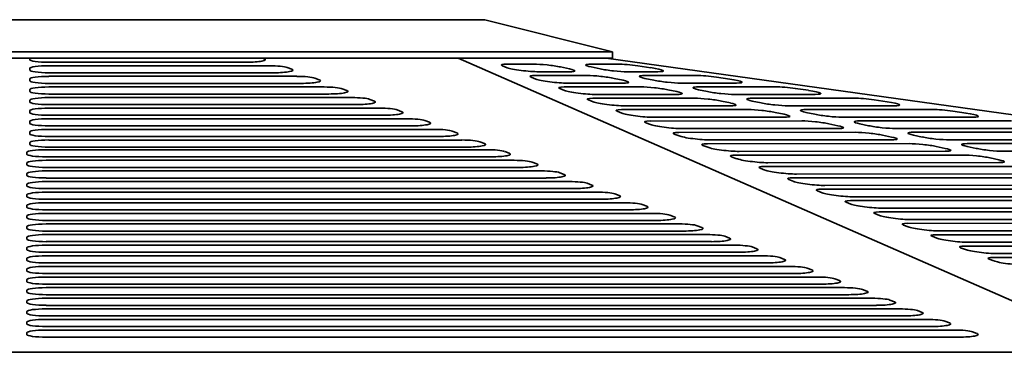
# Model space of a CAD drawing. Header units: millimetres. Extents: x 418 to 1262, y 363 to 824.
# Tile 10 of 12: x 841 to 995, y 772 to 824. Entities that reach past the tile are written whole.
import ezdxf

# ---------------------------------------------------------------- set-up
doc = ezdxf.new("R2010")
doc.units = ezdxf.units.MM
doc.header["$LTSCALE"] = 4
doc.layers.add('Krawędzie widoczne(ISO)', color=7, linetype='Continuous', lineweight=35, true_color=0x262659)

msp = doc.modelspace()

# ---------------------------------------------------------------- linework, layer by layer
at = {"layer": 'Krawędzie widoczne(ISO)'}
for p, q in [((914, 824.5), (766, 824.5)), ((914, 824.5), (934, 819.5)), ((746, 819.5), (934, 819.5)), ((934, 818.5), (934, 819.5)), ((746, 818.5), (934, 818.5)), ((842.7, 818.27), (842.7, 818.5)), ((876.62, 817.86), (845.7, 817.86)), ((845.7, 817.31), (880.21, 817.31)), ((879.22, 818.5), (879.44, 818.41)), ((1015.01, 772.5), (909.79, 818.5)), ((917.5, 816.99), (916.75, 817.29)), ((917.46, 817.55), (921.6, 817.55)), ((930.66, 817.55), (934.8, 817.56)), ((932.98, 818.5), (1262.5, 772.5)), ((937.94, 817.3), (940, 817)), ((842.7, 816.62), (842.7, 816.89)), ((880.93, 816.2), (845.7, 816.2)), ((883.04, 817.03), (883.75, 816.76)), ((921.94, 815.77), (930.01, 815.77)), ((927.21, 816.37), (922.41, 816.36)), ((925.82, 817.11), (927.22, 816.81)), ((932.04, 816.81), (930.64, 817.11)), ((941.06, 816.37), (936.26, 816.37)), ((939.07, 815.78), (947.14, 815.78)), ((842.7, 814.96), (842.7, 815.23)), ((845.7, 815.65), (884.52, 815.65)), ((885.24, 814.54), (845.7, 814.54)), ((887.35, 815.37), (888.06, 815.1)), ((921.98, 815.22), (921.24, 815.51)), ((935.62, 814.59), (926.89, 814.59)), ((934.23, 815.33), (935.63, 815.04)), ((940.45, 815.04), (939.05, 815.33)), ((953.4, 814.6), (944.67, 814.59)), ((950.28, 815.53), (952.33, 815.23)), ((842.7, 813.3), (842.7, 813.57)), ((845.7, 813.99), (888.83, 813.99)), ((889.55, 812.88), (845.7, 812.88)), ((891.65, 813.71), (892.37, 813.44)), ((926.47, 813.44), (925.72, 813.74)), ((926.42, 813.99), (938.42, 814)), ((944.03, 812.81), (931.38, 812.81)), ((942.64, 813.56), (944.04, 813.26)), ((948.86, 813.26), (947.46, 813.56)), ((947.47, 814), (959.47, 814.01)), ((965.73, 812.82), (953.08, 812.82)), ((962.61, 813.75), (964.67, 813.46)), ((842.7, 811.64), (842.7, 811.91)), ((845.7, 812.33), (893.14, 812.33)), ((893.86, 811.22), (845.7, 811.22)), ((895.96, 812.05), (896.68, 811.78)), ((930.95, 811.66), (930.21, 811.96)), ((930.91, 812.22), (946.83, 812.22)), ((951.05, 811.78), (952.45, 811.48)), ((957.27, 811.49), (955.87, 811.78)), ((955.88, 812.23), (971.81, 812.23)), ((974.95, 811.98), (977, 811.68)), ((842.7, 809.98), (842.7, 810.26)), ((845.7, 810.67), (897.45, 810.67)), ((900.27, 810.4), (900.99, 810.12)), ((935.44, 809.88), (934.69, 810.18)), ((935.39, 810.44), (955.24, 810.45)), ((952.44, 811.04), (935.86, 811.03)), ((959.46, 810), (960.86, 809.71)), ((978.07, 811.05), (961.49, 811.04)), ((965.68, 809.71), (964.28, 810.01)), ((964.29, 810.45), (984.14, 810.46)), ((987.28, 810.2), (989.34, 809.91)), ((842.7, 808.32), (842.7, 808.6)), ((898.17, 809.56), (845.7, 809.56)), ((845.7, 809.01), (901.76, 809.01)), ((904.58, 808.74), (905.3, 808.46)), ((939.92, 808.11), (939.18, 808.4)), ((939.88, 808.66), (963.65, 808.67)), ((960.85, 809.26), (940.35, 809.25)), ((967.87, 808.23), (969.27, 807.93)), ((990.4, 809.28), (969.9, 809.27)), ((974.09, 807.93), (972.69, 808.23)), ((972.7, 808.67), (996.48, 808.69)), ((842.7, 806.66), (842.7, 806.94)), ((902.48, 807.91), (845.7, 807.91)), ((845.7, 807.35), (906.07, 807.35)), ((908.89, 807.08), (909.61, 806.8)), ((944.41, 806.33), (943.66, 806.62)), ((944.36, 806.88), (972.06, 806.9)), ((969.26, 807.49), (944.83, 807.48)), ((1002.74, 807.5), (978.31, 807.49)), ((981.11, 806.9), (1008.81, 806.91)), ((842.7, 805), (842.7, 805.28)), ((906.79, 806.25), (845.7, 806.25)), ((845.7, 805.69), (910.38, 805.69)), ((913.2, 805.42), (913.92, 805.14)), ((948.85, 805.11), (980.47, 805.12)), ((977.67, 805.71), (949.32, 805.7)), ((976.28, 806.45), (977.68, 806.16)), ((982.5, 806.16), (981.1, 806.45)), ((1015.07, 805.73), (986.72, 805.72)), ((989.52, 805.12), (1021.15, 805.14)), ((842.27, 803.48), (842.27, 803.76)), ((845.27, 804.18), (914.26, 804.18)), ((911.1, 804.59), (845.7, 804.59)), ((917.09, 803.9), (917.81, 803.62)), ((948.89, 804.55), (948.15, 804.85)), ((986.08, 803.94), (953.8, 803.92)), ((984.69, 804.68), (986.09, 804.38)), ((990.91, 804.38), (989.51, 804.68)), ((1027.41, 803.95), (995.13, 803.94)), ((842.27, 801.82), (842.27, 802.1)), ((914.98, 803.07), (845.27, 803.07)), ((845.27, 802.52), (918.57, 802.52)), ((921.4, 802.24), (922.12, 801.96)), ((953.38, 802.77), (952.63, 803.07)), ((953.33, 803.33), (988.88, 803.34)), ((994.49, 802.16), (958.28, 802.14)), ((993.1, 802.9), (994.5, 802.6)), ((842.27, 800.17), (842.27, 800.44)), ((919.29, 801.41), (845.27, 801.41)), ((845.27, 800.86), (922.88, 800.86)), ((925.71, 800.58), (926.43, 800.31)), ((957.86, 801), (957.11, 801.29)), ((957.82, 801.55), (997.29, 801.57)), ((1002.9, 800.38), (962.77, 800.37)), ((842.27, 798.51), (842.27, 798.78)), ((923.6, 799.75), (845.27, 799.75)), ((845.27, 799.2), (927.19, 799.2)), ((930.02, 798.92), (930.74, 798.65)), ((962.35, 799.22), (961.6, 799.51)), ((962.3, 799.77), (1005.7, 799.79)), ((927.91, 798.09), (845.27, 798.09)), ((845.27, 797.54), (931.5, 797.54)), ((934.33, 797.26), (935.04, 796.99)), ((966.83, 797.44), (966.08, 797.74)), ((966.79, 797.99), (1014.11, 798.02)), ((1011.31, 798.61), (967.25, 798.59)), ((842.27, 796.85), (842.27, 797.12)), ((932.22, 796.43), (845.27, 796.43)), ((845.27, 795.88), (935.81, 795.88)), ((971.31, 795.66), (970.57, 795.96)), ((971.27, 796.22), (1022.52, 796.24)), ((1019.72, 796.83), (971.74, 796.81)), ((842.27, 795.19), (842.27, 795.46)), ((936.53, 794.77), (845.27, 794.77)), ((845.27, 794.22), (940.12, 794.22)), ((938.64, 795.61), (939.35, 795.33)), ((975.8, 793.89), (975.05, 794.18)), ((975.75, 794.44), (1030.93, 794.46)), ((1028.13, 795.06), (976.22, 795.03)), ((842.27, 793.53), (842.27, 793.81)), ((940.84, 793.11), (845.27, 793.11)), ((942.95, 793.95), (943.66, 793.67)), ((980.24, 792.66), (1039.34, 792.69)), ((1036.53, 793.28), (980.71, 793.26)), ((842.27, 791.87), (842.27, 792.15)), ((845.27, 792.56), (944.43, 792.56)), ((945.15, 791.46), (845.27, 791.46)), ((947.26, 792.29), (947.97, 792.01)), ((980.28, 792.11), (979.54, 792.4)), ((1044.94, 791.5), (985.19, 791.48)), ((842.27, 790.21), (842.27, 790.49)), ((845.27, 790.9), (948.74, 790.9)), ((949.46, 789.8), (845.27, 789.8)), ((951.56, 790.63), (952.28, 790.35)), ((984.76, 790.33), (984.02, 790.63)), ((984.72, 790.88), (1047.75, 790.91)), ((1053.33, 789.73), (989.66, 789.7)), ((842.27, 788.55), (842.27, 788.83)), ((845.27, 789.24), (953.05, 789.24)), ((953.77, 788.14), (845.27, 788.14)), ((955.87, 788.97), (956.59, 788.69)), ((989.24, 788.56), (988.49, 788.85)), ((989.2, 789.11), (1056.15, 789.14)), ((842.27, 786.89), (842.27, 787.17)), ((845.27, 787.58), (957.36, 787.58)), ((958.08, 786.48), (845.27, 786.48)), ((960.18, 787.31), (960.9, 787.03)), ((993.72, 786.78), (992.98, 787.08)), ((993.68, 787.33), (1064.56, 787.36)), ((1061.75, 787.96), (994.15, 787.93)), ((842.27, 785.23), (842.27, 785.51)), ((845.27, 785.93), (961.67, 785.93)), ((964.49, 785.65), (965.21, 785.37)), ((842.27, 783.57), (842.27, 783.85)), ((962.39, 784.82), (845.27, 784.82)), ((845.27, 784.27), (965.98, 784.27)), ((968.8, 783.99), (969.52, 783.71)), ((842.27, 781.92), (842.27, 782.19)), ((966.7, 783.16), (845.27, 783.16)), ((845.27, 782.61), (970.29, 782.61)), ((973.11, 782.33), (973.83, 782.06)), ((842.27, 780.26), (842.27, 780.53)), ((971.01, 781.5), (845.27, 781.5)), ((845.27, 780.95), (974.6, 780.95)), ((977.42, 780.67), (978.14, 780.4)), ((842.27, 778.6), (842.27, 778.87)), ((975.32, 779.84), (845.27, 779.84)), ((845.27, 779.29), (978.91, 779.29)), ((981.73, 779.01), (982.45, 778.74)), ((842.27, 776.94), (842.27, 777.22)), ((979.63, 778.18), (845.27, 778.18)), ((845.27, 777.63), (983.22, 777.63)), ((986.04, 777.36), (986.76, 777.08)), ((983.94, 776.52), (845.27, 776.52)), ((845.27, 775.97), (987.53, 775.97)), ((990.35, 775.7), (991.06, 775.42)), ((842.27, 775.28), (842.27, 775.56)), ((988.24, 774.87), (845.27, 774.87)), ((1015.01, 772.5), (664.99, 772.5))]:
    msp.add_line(p, q, dxfattribs=at)
for centre, major_axis, ratio, start_param, end_param in [((845.7, 818.27), (-3, 0), 0.138257, 6.283185, 7.853982), ((845.7, 816.89), (-3, 0), 0.138257, 4.712389, 6.283185), ((876.62, 818.27), (3, 0), 0.138257, 4.712389, 6.627833), ((880.21, 816.89), (3, 0), 0.138257, 0.344648, 1.570796), ((919.56, 817.1), (-2.98, 0.32), 0.104647, 5.505417, 6.642047), ((923.71, 817.11), (2.98, -0.32), 0.104647, 0.793028, 2.363825), ((932.76, 817.11), (-2.98, 0.32), 0.104647, 5.505417, 7.076214), ((936.9, 817.11), (2.98, -0.32), 0.104647, 1.227196, 2.363825), ((845.7, 816.62), (-3, 0), 0.138257, 6.283185, 7.853982), ((880.93, 816.62), (3, 0), 0.138257, 4.712389, 6.627833), ((920.31, 816.81), (-2.98, 0.32), 0.104647, 0.358861, 2.363825), ((924.04, 815.33), (-2.98, 0.32), 0.104647, 5.505417, 6.642047), ((925.11, 816.81), (2.98, -0.32), 0.104647, 5.505417, 7.076214), ((932.12, 815.33), (2.98, -0.32), 0.104647, 0.793028, 2.363825), ((934.16, 816.81), (-2.98, 0.32), 0.104647, 0.793028, 2.363825), ((941.17, 815.33), (-2.98, 0.32), 0.104647, 5.505417, 7.076214), ((938.96, 816.82), (2.98, -0.32), 0.104647, 5.505417, 7.510381), ((949.24, 815.34), (2.98, -0.32), 0.104647, 1.227196, 2.363825), ((845.7, 815.23), (-3, 0), 0.138257, 4.712389, 6.283185), ((845.7, 814.96), (-3, 0), 0.138257, 6.283185, 7.853982), ((884.52, 815.23), (3, 0), 0.138257, 0.344648, 1.570796), ((885.24, 814.96), (3, 0), 0.138257, 4.712389, 6.627833), ((924.79, 815.03), (-2.98, 0.32), 0.104647, 0.358861, 2.363825), ((933.52, 815.03), (2.98, -0.32), 0.104647, 5.505417, 7.076214), ((942.57, 815.04), (-2.98, 0.32), 0.104647, 0.793028, 2.363825), ((951.3, 815.04), (2.98, -0.32), 0.104647, 5.505417, 7.510381), ((845.7, 813.57), (-3, 0), 0.138257, 4.712389, 6.283185), ((845.7, 813.3), (-3, 0), 0.138257, 6.283185, 7.853982), ((888.83, 813.57), (3, 0), 0.138257, 0.344648, 1.570796), ((889.55, 813.3), (3, 0), 0.138257, 4.712389, 6.627833), ((928.53, 813.55), (-2.98, 0.32), 0.104647, 5.505417, 6.642047), ((929.27, 813.25), (-2.98, 0.32), 0.104647, 0.358861, 2.363825), ((940.53, 813.55), (2.98, -0.32), 0.104647, 0.793028, 2.363825), ((941.93, 813.26), (2.98, -0.32), 0.104647, 5.505417, 7.076214), ((949.58, 813.56), (-2.98, 0.32), 0.104647, 5.505417, 7.076214), ((950.98, 813.26), (-2.98, 0.32), 0.104647, 0.793028, 2.363825), ((961.58, 813.56), (2.98, -0.32), 0.104647, 1.227196, 2.363825), ((963.63, 813.27), (2.98, -0.32), 0.104647, 5.505417, 7.510381), ((845.7, 811.91), (-3, 0), 0.138257, 4.712389, 6.283185), ((845.7, 811.64), (-3, 0), 0.138257, 6.283185, 7.853982), ((893.14, 811.91), (3, 0), 0.138257, 0.344648, 1.570796), ((893.86, 811.64), (3, 0), 0.138257, 4.712389, 6.627833), ((933.01, 811.77), (-2.98, 0.32), 0.104647, 5.505417, 6.642047), ((933.76, 811.48), (-2.98, 0.32), 0.104647, 0.358861, 2.363825), ((948.93, 811.78), (2.98, -0.32), 0.104647, 0.793028, 2.363825), ((950.34, 811.48), (2.98, -0.32), 0.104647, 5.505417, 7.076214), ((957.99, 811.78), (-2.98, 0.32), 0.104647, 5.505417, 7.076214), ((959.39, 811.49), (-2.98, 0.32), 0.104647, 0.793028, 2.363825), ((973.91, 811.79), (2.98, -0.32), 0.104647, 1.227196, 2.363825), ((975.97, 811.49), (2.98, -0.32), 0.104647, 5.505417, 7.510381), ((845.7, 810.26), (-3, 0), 0.138257, 4.712389, 6.283185), ((845.7, 809.98), (-3, 0), 0.138257, 6.283185, 7.853982), ((897.45, 810.26), (3, 0), 0.138257, 0.344648, 1.570796), ((898.17, 809.98), (3, 0), 0.138257, 4.712389, 6.627833), ((937.5, 809.99), (-2.98, 0.32), 0.104647, 5.505417, 6.642047), ((938.24, 809.7), (-2.98, 0.32), 0.104647, 0.358861, 2.363825), ((957.34, 810), (2.98, -0.32), 0.104647, 0.793028, 2.363825), ((958.75, 809.71), (2.98, -0.32), 0.104647, 5.505417, 7.076214), ((966.4, 810.01), (-2.98, 0.32), 0.104647, 5.505417, 7.076214), ((967.8, 809.71), (-2.98, 0.32), 0.104647, 0.793028, 2.363825), ((986.24, 810.02), (2.98, -0.32), 0.104647, 1.227196, 2.363825), ((988.3, 809.72), (2.98, -0.32), 0.104647, 5.505417, 7.510381), ((845.7, 808.6), (-3, 0), 0.138257, 4.712389, 6.283185), ((845.7, 808.32), (-3, 0), 0.138257, 6.283185, 7.853982), ((901.76, 808.6), (3, 0), 0.138257, 0.344648, 1.570796), ((902.48, 808.32), (3, 0), 0.138257, 4.712389, 6.627833), ((941.98, 808.22), (-2.98, 0.32), 0.104647, 5.505417, 6.642047), ((942.73, 807.92), (-2.98, 0.32), 0.104647, 0.358861, 2.363825), ((965.75, 808.23), (2.98, -0.32), 0.104647, 0.793028, 2.363825), ((974.81, 808.23), (-2.98, 0.32), 0.104647, 5.505417, 7.076214), ((845.7, 806.94), (-3, 0), 0.138257, 4.712389, 6.283185), ((845.7, 806.66), (-3, 0), 0.138257, 6.283185, 7.853982), ((906.07, 806.94), (3, 0), 0.138257, 0.344648, 1.570796), ((906.79, 806.66), (3, 0), 0.138257, 4.712389, 6.627833), ((946.47, 806.44), (-2.98, 0.32), 0.104647, 5.505417, 6.642047), ((967.16, 807.93), (2.98, -0.32), 0.104647, 5.505417, 7.076214), ((974.16, 806.45), (2.98, -0.32), 0.104647, 0.793028, 2.363825), ((976.21, 807.93), (-2.98, 0.32), 0.104647, 0.793028, 2.363825), ((983.22, 806.46), (-2.98, 0.32), 0.104647, 5.505417, 7.076214), ((845.7, 805.28), (-3, 0), 0.138257, 4.712389, 6.283185), ((845.7, 805), (-3, 0), 0.138257, 6.283185, 7.853982), ((910.38, 805.28), (3, 0), 0.138257, 0.344648, 1.570796), ((911.1, 805), (3, 0), 0.138257, 4.712389, 6.627833), ((947.21, 806.14), (-2.98, 0.32), 0.104647, 0.358861, 2.363825), ((950.95, 804.66), (-2.98, 0.32), 0.104647, 5.505417, 6.642047), ((975.57, 806.16), (2.98, -0.32), 0.104647, 5.505417, 7.076214), ((982.57, 804.68), (2.98, -0.32), 0.104647, 0.793028, 2.363825), ((984.62, 806.16), (-2.98, 0.32), 0.104647, 0.793028, 2.363825), ((991.63, 804.68), (-2.98, 0.32), 0.104647, 5.505417, 7.076214), ((845.27, 803.76), (-3, 0), 0.138257, 4.712389, 6.283185), ((845.27, 803.48), (-3, 0), 0.138257, 6.283185, 7.853982), ((914.26, 803.76), (3, 0), 0.138257, 0.344648, 1.570796), ((914.98, 803.48), (3, 0), 0.138257, 4.712389, 6.627833), ((951.7, 804.36), (-2.98, 0.32), 0.104647, 0.358861, 2.363825), ((983.97, 804.38), (2.98, -0.32), 0.104647, 5.505417, 7.076214), ((993.03, 804.38), (-2.98, 0.32), 0.104647, 0.793028, 2.363825), ((845.27, 802.1), (-3, 0), 0.138257, 4.712389, 6.283185), ((918.57, 802.1), (3, 0), 0.138257, 0.344648, 1.570796), ((919.29, 801.82), (3, 0), 0.138257, 4.712389, 6.627833), ((955.43, 802.88), (-2.98, 0.32), 0.104647, 5.505417, 6.642047), ((956.18, 802.59), (-2.98, 0.32), 0.104647, 0.358861, 2.363825), ((990.98, 802.9), (2.98, -0.32), 0.104647, 0.793028, 2.363825), ((992.38, 802.6), (2.98, -0.32), 0.104647, 5.505417, 7.076214), ((845.27, 801.82), (-3, 0), 0.138257, 6.283185, 7.853982), ((845.27, 800.44), (-3, 0), 0.138257, 4.712389, 6.283185), ((922.88, 800.44), (3, 0), 0.138257, 0.344648, 1.570796), ((959.92, 801.11), (-2.98, 0.32), 0.104647, 5.505417, 6.642047), ((960.67, 800.81), (-2.98, 0.32), 0.104647, 0.358861, 2.363825), ((845.27, 800.17), (-3, 0), 0.138257, 6.283185, 7.853982), ((845.27, 798.78), (-3, 0), 0.138257, 4.712389, 6.283185), ((923.6, 800.17), (3, 0), 0.138257, 4.712389, 6.627833), ((927.19, 798.78), (3, 0), 0.138257, 0.344648, 1.570796), ((964.4, 799.33), (-2.98, 0.32), 0.104647, 5.505417, 6.642047), ((965.15, 799.03), (-2.98, 0.32), 0.104647, 0.358861, 2.363825), ((845.27, 798.51), (-3, 0), 0.138257, 6.283185, 7.853982), ((845.27, 797.12), (-3, 0), 0.138257, 4.712389, 6.283185), ((927.91, 798.51), (3, 0), 0.138257, 4.712389, 6.627833), ((931.5, 797.12), (3, 0), 0.138257, 0.344648, 1.570796), ((968.89, 797.55), (-2.98, 0.32), 0.104647, 5.505417, 6.642047), ((969.64, 797.25), (-2.98, 0.32), 0.104647, 0.358861, 2.363825), ((845.27, 796.85), (-3, 0), 0.138257, 6.283185, 7.853982), ((845.27, 795.46), (-3, 0), 0.138257, 4.712389, 6.283185), ((932.22, 796.85), (3, 0), 0.138257, 4.712389, 6.627833), ((935.81, 795.46), (3, 0), 0.138257, 0.344648, 1.570796), ((973.37, 795.77), (-2.98, 0.32), 0.104647, 5.505417, 6.642047), ((845.27, 795.19), (-3, 0), 0.138257, 6.283185, 7.853982), ((845.27, 793.81), (-3, 0), 0.138257, 4.712389, 6.283185), ((936.53, 795.19), (3, 0), 0.138257, 4.712389, 6.627833), ((940.12, 793.81), (3, 0), 0.138257, 0.344648, 1.570796), ((974.12, 795.48), (-2.98, 0.32), 0.104647, 0.358861, 2.363825), ((977.86, 794), (-2.98, 0.32), 0.104647, 5.505417, 6.642047), ((845.27, 793.53), (-3, 0), 0.138257, 6.283185, 7.853982), ((940.84, 793.53), (3, 0), 0.138257, 4.712389, 6.627833), ((978.6, 793.7), (-2.98, 0.32), 0.104647, 0.358861, 2.363825), ((982.34, 792.22), (-2.98, 0.32), 0.104647, 5.505417, 6.642047), ((845.27, 792.15), (-3, 0), 0.138257, 4.712389, 6.283185), ((845.27, 791.87), (-3, 0), 0.138257, 6.283185, 7.853982), ((944.43, 792.15), (3, 0), 0.138257, 0.344648, 1.570796), ((945.15, 791.87), (3, 0), 0.138257, 4.712389, 6.627833), ((983.09, 791.92), (-2.98, 0.32), 0.104647, 0.358861, 2.363825), ((845.27, 790.49), (-3, 0), 0.138257, 4.712389, 6.283185), ((845.27, 790.21), (-3, 0), 0.138257, 6.283185, 7.853982), ((948.74, 790.49), (3, 0), 0.138257, 0.344648, 1.570796), ((949.46, 790.21), (3, 0), 0.138257, 4.712389, 6.627833), ((986.83, 790.44), (-2.98, 0.32), 0.104647, 5.505417, 6.642047), ((987.56, 790.15), (-2.98, 0.32), 0.104647, 0.358861, 2.363825), ((845.27, 788.83), (-3, 0), 0.138257, 4.712389, 6.283185), ((845.27, 788.55), (-3, 0), 0.138257, 6.283185, 7.853982), ((953.05, 788.83), (3, 0), 0.138257, 0.344648, 1.570796), ((953.77, 788.55), (3, 0), 0.138257, 4.712389, 6.627833), ((991.3, 788.67), (-2.98, 0.32), 0.104647, 5.505417, 6.642047), ((992.05, 788.37), (-2.98, 0.32), 0.104647, 0.358861, 2.363825), ((845.27, 787.17), (-3, 0), 0.138257, 4.712389, 6.283185), ((845.27, 786.89), (-3, 0), 0.138257, 6.283185, 7.853982), ((957.36, 787.17), (3, 0), 0.138257, 0.344648, 1.570796), ((958.08, 786.89), (3, 0), 0.138257, 4.712389, 6.627833), ((995.78, 786.89), (-2.98, 0.32), 0.104647, 5.505417, 6.642047), ((996.53, 786.59), (-2.98, 0.32), 0.104647, 0.358861, 2.363825), ((845.27, 785.51), (-3, 0), 0.138257, 4.712389, 6.283185), ((845.27, 785.23), (-3, 0), 0.138257, 6.283185, 7.853982), ((961.67, 785.51), (3, 0), 0.138257, 0.344648, 1.570796), ((962.39, 785.23), (3, 0), 0.138257, 4.712389, 6.627833), ((845.27, 783.85), (-3, 0), 0.138257, 4.712389, 6.283185), ((845.27, 783.57), (-3, 0), 0.138257, 6.283185, 7.853982), ((965.98, 783.85), (3, 0), 0.138257, 0.344648, 1.570796), ((966.7, 783.57), (3, 0), 0.138257, 4.712389, 6.627833), ((845.27, 782.19), (-3, 0), 0.138257, 4.712389, 6.283185), ((845.27, 781.92), (-3, 0), 0.138257, 6.283185, 7.853982), ((970.29, 782.19), (3, 0), 0.138257, 0.344648, 1.570796), ((971.01, 781.92), (3, 0), 0.138257, 4.712389, 6.627833), ((845.27, 780.53), (-3, 0), 0.138257, 4.712389, 6.283185), ((974.6, 780.53), (3, 0), 0.138257, 0.344648, 1.570796), ((975.32, 780.26), (3, 0), 0.138257, 4.712389, 6.627833), ((845.27, 780.26), (-3, 0), 0.138257, 6.283185, 7.853982), ((845.27, 778.87), (-3, 0), 0.138257, 4.712389, 6.283185), ((978.91, 778.87), (3, 0), 0.138257, 0.344648, 1.570796), ((979.63, 778.6), (3, 0), 0.138257, 4.712389, 6.627833), ((845.27, 778.6), (-3, 0), 0.138257, 6.283185, 7.853982), ((845.27, 777.22), (-3, 0), 0.138257, 4.712389, 6.283185), ((983.22, 777.22), (3, 0), 0.138257, 0.344648, 1.570796), ((845.27, 776.94), (-3, 0), 0.138257, 6.283185, 7.853982), ((845.27, 775.56), (-3, 0), 0.138257, 4.712389, 6.283185), ((983.94, 776.94), (3, 0), 0.138257, 4.712389, 6.627833), ((987.53, 775.56), (3, 0), 0.138257, 0.344648, 1.570796), ((845.27, 775.28), (-3, 0), 0.138257, 6.283185, 7.853982), ((988.24, 775.28), (3, 0), 0.138257, 4.712389, 6.627833)]:
    msp.add_ellipse(centre, major_axis=major_axis, ratio=ratio, start_param=start_param, end_param=end_param, dxfattribs=at)

doc.saveas('drawing.dxf')
